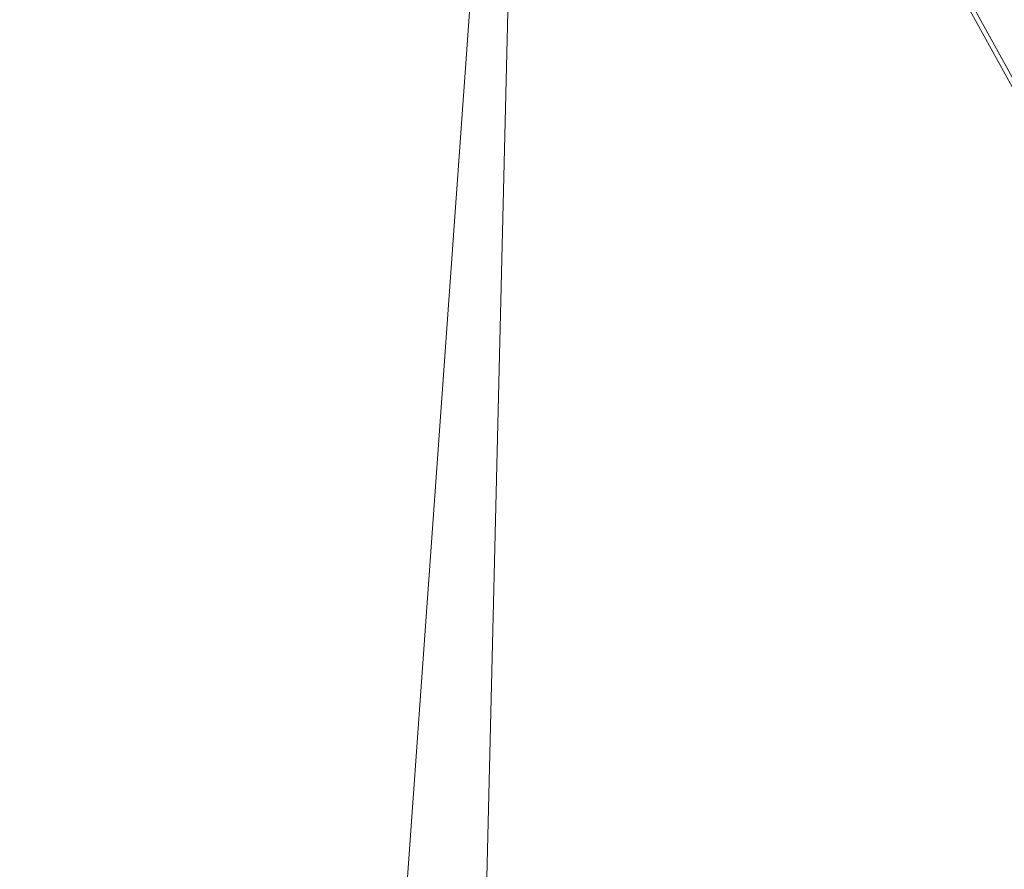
# Model space of a CAD drawing. Header units: feet. Extents: x 92 to 141.3, y -5 to 23.6.
# Tile 225 of 256: x 122.249074 to 122.249284, y 12.251378 to 12.25156. Entities that reach past the tile are written whole.
import ezdxf

# ---------------------------------------------------------------- set-up
doc = ezdxf.new("R2010")
doc.units = ezdxf.units.FT
doc.header["$MEASUREMENT"] = 0
doc.layers.add('CUY - Design$0$GM_X_Major_Lake', color=5, linetype='Continuous', lineweight=13)
doc.layers.add('CUY - Design$0$GM_X_Major_River', color=5, linetype='Continuous', lineweight=13)

msp = doc.modelspace()

# ---------------------------------------------------------------- linework, layer by layer
at = {"layer": 'CUY - Design$0$GM_X_Major_Lake'}
msp.add_line((122.2453687, 12.09676601), (122.2491825, 12.25173296), dxfattribs=at)
at = {"layer": 'CUY - Design$0$GM_X_Major_Lake', "flags": 128}
msp.add_lwpolyline([(122.07046467, 11.98980891), (122.11631871, 12.01608997), (122.16072252, 12.03215976), (122.19479781, 12.0502064), (122.22467051, 12.07770936), (122.23885192, 12.10755738), (122.2491825, 12.25173502), (122.28938373, 12.27726526), (122.32074986, 12.27422903), (122.34666888, 12.28147196), (122.37780256, 12.30609708), (122.40603372, 12.33276282), (122.41480711, 12.3472281)], dxfattribs=at)
at = {"layer": 'CUY - Design$0$GM_X_Major_River', "flags": 128}
for points in [[(122.2491825, 12.25173502), (122.3899557, 11.99582994)], [(122.2453687, 12.09676601), (122.2491825, 12.25173296)], [(122.2491825, 12.25173296), (122.3899557, 11.99582994)]]:
    msp.add_lwpolyline(points, dxfattribs=at)

doc.saveas('drawing.dxf')
